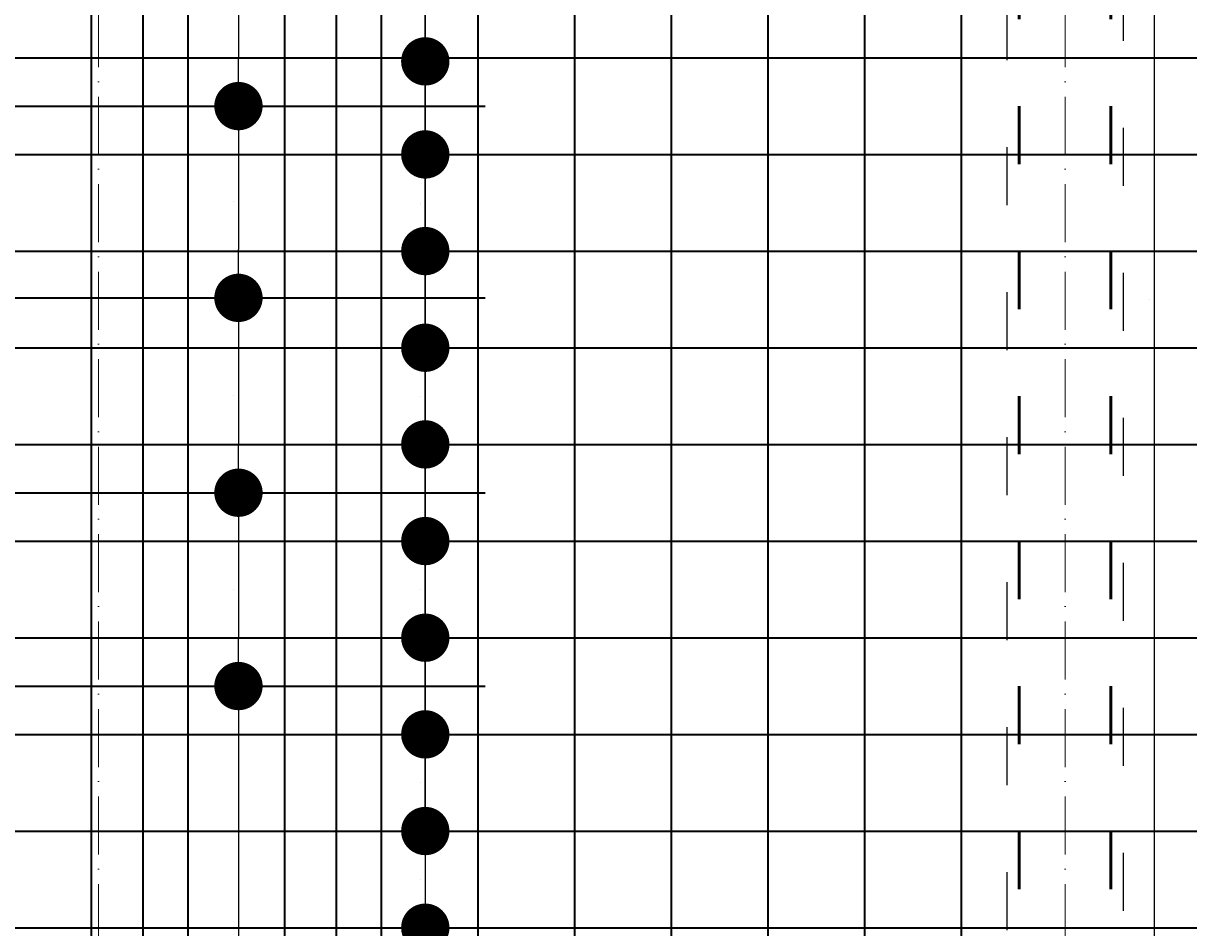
# Model space of a CAD drawing. Header units: millimetres. Extents: x 300938 to 312016, y 11971 to 20881.
# Tile 195 of 239: x 310113 to 310354, y 17082 to 17269. Entities that reach past the tile are written whole.
import ezdxf

# ---------------------------------------------------------------- set-up
doc = ezdxf.new("R2010")
doc.units = ezdxf.units.MM
doc.linetypes.add('ACAD_ISO03W100', pattern=[30, 12, -18])
doc.linetypes.add('ACAD_ISO10W100', pattern=[18, 12, -3, 0, -3])
for name, color, linetype, lineweight in [('konstrukcja wymiary', 1, 'Continuous', 13), ('osie', 5, 'ACAD_ISO10W100', 13), ('zbrojenie', 4, 'Continuous', 50), ('zbrojenie płyty', 141, 'Continuous', 35)]:
    doc.layers.add(name, color=color, linetype=linetype, lineweight=lineweight)
doc.layers.add('przerywane', color=6, linetype='ACAD_ISO03W100')
doc.styles.add('KONSTRUKCJA', font='romand.shx', dxfattribs={"oblique": 10})
doc.styles.get("Standard").update_dxf_attribs({"font": 'romand.shx', "oblique": 10})
doc.dimstyles.new('150', dxfattribs={"dimtxt": 10, "dimasz": 7, "dimexe": 1.25, "dimexo": 0.625, "dimgap": 3, "dimtad": 1, "dimdec": 0, "dimrnd": 0.5, "dimtxsty": 'KONSTRUKCJA', "dimblk": 'ARCHTICK', "dimcen": 2.5, "dimadec": 0, "dimazin": 0, "dimtfac": 1, "dimtdec": 0, "dimtix": 1, "dimtmove": 0, "dimatfit": 3, "dimfxl": 4, "dimfxlon": 1, "dimarcsym": 0})
doc.dimstyles.new('kropki', dxfattribs={"dimtxt": 0.001, "dimasz": 10, "dimexe": 1.25, "dimexo": 0.625, "dimgap": 1, "dimtad": 1, "dimtxsty": 'Standard', "dimblk": 'DOT', "dimcen": 2.5, "dimadec": 0, "dimazin": 0, "dimtfac": 1, "dimtmove": 0, "dimatfit": 3, "dimfxl": 1, "dimfxlon": 1, "dimarcsym": 0})

# ---------------------------------------------------------------- blocks, each defined once
blk = doc.blocks.new('_ArchTick')
at = {"color": 0, "linetype": 'ByBlock', "lineweight": 13, "const_width": 0.15}
blk.add_lwpolyline([(-0.5, -0.5), (0.5, 0.5)], dxfattribs=at)
blk = doc.blocks.new('*D1312')
at = {"layer": 'Defpoints', "color": 0, "transparency": 16777216}
for p in [(310572.63, 17601.22), (309884.63, 16740.22), (310572.63, 16613.22)]:
    blk.add_point(p, dxfattribs=at)
at = {"layer": 'konstrukcja wymiary', "color": 0, "lineweight": -2, "transparency": 16777216}
for p, q in [((309884.63, 17597.22), (309884.63, 17602.47)), ((310572.63, 17597.22), (310572.63, 17602.47)), ((309884.63, 17601.22), (310572.63, 17601.22))]:
    blk.add_line(p, q, dxfattribs=at)
at = {"layer": 'konstrukcja wymiary', "color": 0, "lineweight": -2, "transparency": 16777216, "xscale": 7, "yscale": 7, "zscale": 7, "rotation": 180}
blk.add_blockref('_ArchTick', (309884.63, 17601.22), dxfattribs=at)
at = {"layer": 'konstrukcja wymiary', "color": 0, "lineweight": -2, "transparency": 16777216, "xscale": 7, "yscale": 7, "zscale": 7}
blk.add_blockref('_ArchTick', (310572.63, 17601.22), dxfattribs=at)
at = {"layer": 'konstrukcja wymiary', "color": 0, "transparency": 16777216, "insert": (310228.63, 17609.22), "char_height": 10, "attachment_point": 5, "style": 'KONSTRUKCJA'}
blk.add_mtext('688', dxfattribs=at)
blk = doc.blocks.new('_Dot')
at = {"color": 0, "linetype": 'ByBlock', "lineweight": -2}
blk.add_line((-0.5, 0), (-1, 0), dxfattribs=at)
at = {"color": 0, "linetype": 'ByBlock', "const_width": 0.5}
blk.add_lwpolyline([(-0.25, 0, 1), (0.25, 0, 1)], format="xyb", close=True, dxfattribs=at)
blk = doc.blocks.new('*D1681')
at = {"layer": 'Defpoints', "color": 0, "transparency": 16777216}
for p in [(310338.13, 17361.72), (310338.13, 17061.72), (310347.08, 17061.72)]:
    blk.add_point(p, dxfattribs=at)
at = {"layer": 'konstrukcja wymiary', "color": 0, "lineweight": -2, "transparency": 16777216}
for p, q in [((310346.08, 17361.72), (310348.33, 17361.72)), ((310347.08, 17351.72), (310347.08, 17071.72)), ((310346.08, 17061.72), (310348.33, 17061.72))]:
    blk.add_line(p, q, dxfattribs=at)
at = {"layer": 'konstrukcja wymiary', "color": 0, "lineweight": -2, "transparency": 16777216, "xscale": 10, "yscale": 10, "zscale": 10}
for p, rotation in [((310347.08, 17361.72), 90), ((310347.08, 17061.72), 270)]:
    blk.add_blockref('_Dot', p, dxfattribs=dict(at, rotation=rotation))
at = {"layer": 'konstrukcja wymiary', "color": 0, "transparency": 16777216, "insert": (310346.08, 17211.72), "char_height": 0.001, "attachment_point": 5, "rotation": 90}
blk.add_mtext('300', dxfattribs=at)
blk = doc.blocks.new('*D1711')
at = {"layer": 'Defpoints', "color": 0, "transparency": 16777216}
for p in [(310258.63, 17301.72), (310196.24, 17281.72), (310207.13, 17281.72)]:
    blk.add_point(p, dxfattribs=at)
at = {"layer": 'konstrukcja wymiary', "color": 0, "lineweight": -2, "transparency": 16777216}
for p, q in [((310196.24, 17311.72), (310196.24, 17321.72)), ((310197.24, 17301.72), (310194.99, 17301.72)), ((310196.24, 17301.72), (310196.24, 17281.72)), ((310197.24, 17281.72), (310194.99, 17281.72)), ((310196.24, 17271.72), (310196.24, 17261.72))]:
    blk.add_line(p, q, dxfattribs=at)
at = {"layer": 'konstrukcja wymiary', "color": 0, "lineweight": -2, "transparency": 16777216, "xscale": 10, "yscale": 10, "zscale": 10}
for p, rotation in [((310196.24, 17301.72), 270), ((310196.24, 17281.72), 90)]:
    blk.add_blockref('_Dot', p, dxfattribs=dict(at, rotation=rotation))
at = {"layer": 'konstrukcja wymiary', "color": 0, "transparency": 16777216, "insert": (310195.24, 17291.72), "char_height": 0.001, "attachment_point": 5, "rotation": 90}
blk.add_mtext('20', dxfattribs=at)
blk = doc.blocks.new('*D1712')
at = {"layer": 'Defpoints', "color": 0, "transparency": 16777216}
for p in [(310207.13, 17281.72), (310196.24, 17260.97), (310207.13, 17260.97)]:
    blk.add_point(p, dxfattribs=at)
at = {"layer": 'konstrukcja wymiary', "color": 0, "lineweight": -2, "transparency": 16777216}
for p, q in [((310196.24, 17291.72), (310196.24, 17301.72)), ((310197.24, 17281.72), (310194.99, 17281.72)), ((310196.24, 17281.72), (310196.24, 17260.97)), ((310197.24, 17260.97), (310194.99, 17260.97)), ((310196.24, 17250.97), (310196.24, 17240.97))]:
    blk.add_line(p, q, dxfattribs=at)
at = {"layer": 'konstrukcja wymiary', "color": 0, "lineweight": -2, "transparency": 16777216, "xscale": 10, "yscale": 10, "zscale": 10}
for p, rotation in [((310196.24, 17281.72), 270), ((310196.24, 17260.97), 90)]:
    blk.add_blockref('_Dot', p, dxfattribs=dict(at, rotation=rotation))
at = {"layer": 'konstrukcja wymiary', "color": 0, "transparency": 16777216, "insert": (310195.24, 17271.35), "char_height": 0.001, "attachment_point": 5, "rotation": 90}
blk.add_mtext('20,75', dxfattribs=at)
blk = doc.blocks.new('*D1713')
at = {"layer": 'Defpoints', "color": 0, "transparency": 16777216}
for p in [(310207.13, 17260.97), (310196.24, 17241.72), (310207.13, 17241.72)]:
    blk.add_point(p, dxfattribs=at)
at = {"layer": 'konstrukcja wymiary', "color": 0, "lineweight": -2, "transparency": 16777216}
for p, q in [((310196.24, 17270.97), (310196.24, 17280.97)), ((310197.24, 17260.97), (310194.99, 17260.97)), ((310196.24, 17260.97), (310196.24, 17241.72)), ((310197.24, 17241.72), (310194.99, 17241.72)), ((310196.24, 17231.72), (310196.24, 17221.72))]:
    blk.add_line(p, q, dxfattribs=at)
at = {"layer": 'konstrukcja wymiary', "color": 0, "lineweight": -2, "transparency": 16777216, "xscale": 10, "yscale": 10, "zscale": 10}
for p, rotation in [((310196.24, 17260.97), 270), ((310196.24, 17241.72), 90)]:
    blk.add_blockref('_Dot', p, dxfattribs=dict(at, rotation=rotation))
at = {"layer": 'konstrukcja wymiary', "color": 0, "transparency": 16777216, "insert": (310195.24, 17251.35), "char_height": 0.001, "attachment_point": 5, "rotation": 90}
blk.add_mtext('19,25', dxfattribs=at)
blk = doc.blocks.new('*D1714')
at = {"layer": 'Defpoints', "color": 0, "transparency": 16777216}
for p in [(310207.13, 17241.72), (310196.24, 17221.72), (310207.13, 17221.72)]:
    blk.add_point(p, dxfattribs=at)
at = {"layer": 'konstrukcja wymiary', "color": 0, "lineweight": -2, "transparency": 16777216}
for p, q in [((310196.24, 17251.72), (310196.24, 17261.72)), ((310197.24, 17241.72), (310194.99, 17241.72)), ((310196.24, 17241.72), (310196.24, 17221.72)), ((310197.24, 17221.72), (310194.99, 17221.72)), ((310196.24, 17211.72), (310196.24, 17201.72))]:
    blk.add_line(p, q, dxfattribs=at)
at = {"layer": 'konstrukcja wymiary', "color": 0, "lineweight": -2, "transparency": 16777216, "xscale": 10, "yscale": 10, "zscale": 10}
for p, rotation in [((310196.24, 17241.72), 270), ((310196.24, 17221.72), 90)]:
    blk.add_blockref('_Dot', p, dxfattribs=dict(at, rotation=rotation))
at = {"layer": 'konstrukcja wymiary', "color": 0, "transparency": 16777216, "insert": (310195.24, 17231.72), "char_height": 0.001, "attachment_point": 5, "rotation": 90}
blk.add_mtext('20', dxfattribs=at)
blk = doc.blocks.new('*D1715')
at = {"layer": 'Defpoints', "color": 0, "transparency": 16777216}
for p in [(310196.24, 17260.97), (310207.13, 17260.97), (310207.13, 17221.72)]:
    blk.add_point(p, dxfattribs=at)
at = {"layer": 'konstrukcja wymiary', "color": 0, "lineweight": -2, "transparency": 16777216}
for p, q in [((310197.24, 17260.97), (310194.99, 17260.97)), ((310196.24, 17231.72), (310196.24, 17250.97)), ((310197.24, 17221.72), (310194.99, 17221.72))]:
    blk.add_line(p, q, dxfattribs=at)
at = {"layer": 'konstrukcja wymiary', "color": 0, "lineweight": -2, "transparency": 16777216, "xscale": 10, "yscale": 10, "zscale": 10}
for p, rotation in [((310196.24, 17260.97), 90), ((310196.24, 17221.72), 270)]:
    blk.add_blockref('_Dot', p, dxfattribs=dict(at, rotation=rotation))
at = {"layer": 'konstrukcja wymiary', "color": 0, "transparency": 16777216, "insert": (310195.24, 17241.35), "char_height": 0.001, "attachment_point": 5, "rotation": 90}
blk.add_mtext('39,25', dxfattribs=at)
blk = doc.blocks.new('*D1716')
at = {"layer": 'Defpoints', "color": 0, "transparency": 16777216}
for p in [(310207.13, 17260.97), (310196.24, 17201.72), (310207.13, 17201.72)]:
    blk.add_point(p, dxfattribs=at)
at = {"layer": 'konstrukcja wymiary', "color": 0, "lineweight": -2, "transparency": 16777216}
for p, q in [((310197.24, 17260.97), (310194.99, 17260.97)), ((310196.24, 17250.97), (310196.24, 17211.72)), ((310197.24, 17201.72), (310194.99, 17201.72))]:
    blk.add_line(p, q, dxfattribs=at)
at = {"layer": 'konstrukcja wymiary', "color": 0, "lineweight": -2, "transparency": 16777216, "xscale": 10, "yscale": 10, "zscale": 10}
for p, rotation in [((310196.24, 17260.97), 90), ((310196.24, 17201.72), 270)]:
    blk.add_blockref('_Dot', p, dxfattribs=dict(at, rotation=rotation))
at = {"layer": 'konstrukcja wymiary', "color": 0, "transparency": 16777216, "insert": (310195.24, 17231.35), "char_height": 0.001, "attachment_point": 5, "rotation": 90}
blk.add_mtext('59,25', dxfattribs=at)
blk = doc.blocks.new('*D1717')
at = {"layer": 'Defpoints', "color": 0, "transparency": 16777216}
for p in [(310207.13, 17201.72), (310196.24, 17181.72), (310207.13, 17181.72)]:
    blk.add_point(p, dxfattribs=at)
at = {"layer": 'konstrukcja wymiary', "color": 0, "lineweight": -2, "transparency": 16777216}
for p, q in [((310196.24, 17211.72), (310196.24, 17221.72)), ((310197.24, 17201.72), (310194.99, 17201.72)), ((310196.24, 17201.72), (310196.24, 17181.72)), ((310197.24, 17181.72), (310194.99, 17181.72)), ((310196.24, 17171.72), (310196.24, 17161.72))]:
    blk.add_line(p, q, dxfattribs=at)
at = {"layer": 'konstrukcja wymiary', "color": 0, "lineweight": -2, "transparency": 16777216, "xscale": 10, "yscale": 10, "zscale": 10}
for p, rotation in [((310196.24, 17201.72), 270), ((310196.24, 17181.72), 90)]:
    blk.add_blockref('_Dot', p, dxfattribs=dict(at, rotation=rotation))
at = {"layer": 'konstrukcja wymiary', "color": 0, "transparency": 16777216, "insert": (310195.24, 17191.72), "char_height": 0.001, "attachment_point": 5, "rotation": 90}
blk.add_mtext('20', dxfattribs=at)
blk = doc.blocks.new('*D1718')
at = {"layer": 'Defpoints', "color": 0, "transparency": 16777216}
for p in [(310207.13, 17181.72), (310196.24, 17161.72), (310207.13, 17161.72)]:
    blk.add_point(p, dxfattribs=at)
at = {"layer": 'konstrukcja wymiary', "color": 0, "lineweight": -2, "transparency": 16777216}
for p, q in [((310196.24, 17191.72), (310196.24, 17201.72)), ((310197.24, 17181.72), (310194.99, 17181.72)), ((310196.24, 17181.72), (310196.24, 17161.72)), ((310197.24, 17161.72), (310194.99, 17161.72)), ((310196.24, 17151.72), (310196.24, 17141.72))]:
    blk.add_line(p, q, dxfattribs=at)
at = {"layer": 'konstrukcja wymiary', "color": 0, "lineweight": -2, "transparency": 16777216, "xscale": 10, "yscale": 10, "zscale": 10}
for p, rotation in [((310196.24, 17181.72), 270), ((310196.24, 17161.72), 90)]:
    blk.add_blockref('_Dot', p, dxfattribs=dict(at, rotation=rotation))
at = {"layer": 'konstrukcja wymiary', "color": 0, "transparency": 16777216, "insert": (310195.24, 17171.72), "char_height": 0.001, "attachment_point": 5, "rotation": 90}
blk.add_mtext('20', dxfattribs=at)
blk = doc.blocks.new('*D1719')
at = {"layer": 'Defpoints', "color": 0, "transparency": 16777216}
for p in [(310207.13, 17161.72), (310196.24, 17141.72), (310207.13, 17141.72)]:
    blk.add_point(p, dxfattribs=at)
at = {"layer": 'konstrukcja wymiary', "color": 0, "lineweight": -2, "transparency": 16777216}
for p, q in [((310196.24, 17171.72), (310196.24, 17181.72)), ((310197.24, 17161.72), (310194.99, 17161.72)), ((310196.24, 17161.72), (310196.24, 17141.72)), ((310197.24, 17141.72), (310194.99, 17141.72)), ((310196.24, 17131.72), (310196.24, 17121.72))]:
    blk.add_line(p, q, dxfattribs=at)
at = {"layer": 'konstrukcja wymiary', "color": 0, "lineweight": -2, "transparency": 16777216, "xscale": 10, "yscale": 10, "zscale": 10}
for p, rotation in [((310196.24, 17161.72), 270), ((310196.24, 17141.72), 90)]:
    blk.add_blockref('_Dot', p, dxfattribs=dict(at, rotation=rotation))
at = {"layer": 'konstrukcja wymiary', "color": 0, "transparency": 16777216, "insert": (310195.24, 17151.72), "char_height": 0.001, "attachment_point": 5, "rotation": 90}
blk.add_mtext('20', dxfattribs=at)
blk = doc.blocks.new('*D1720')
at = {"layer": 'Defpoints', "color": 0, "transparency": 16777216}
for p in [(310207.13, 17141.72), (310196.24, 17121.72), (310207.13, 17121.72)]:
    blk.add_point(p, dxfattribs=at)
at = {"layer": 'konstrukcja wymiary', "color": 0, "lineweight": -2, "transparency": 16777216}
for p, q in [((310196.24, 17151.72), (310196.24, 17161.72)), ((310197.24, 17141.72), (310194.99, 17141.72)), ((310196.24, 17141.72), (310196.24, 17121.72)), ((310197.24, 17121.72), (310194.99, 17121.72)), ((310196.24, 17111.72), (310196.24, 17101.72))]:
    blk.add_line(p, q, dxfattribs=at)
at = {"layer": 'konstrukcja wymiary', "color": 0, "lineweight": -2, "transparency": 16777216, "xscale": 10, "yscale": 10, "zscale": 10}
for p, rotation in [((310196.24, 17141.72), 270), ((310196.24, 17121.72), 90)]:
    blk.add_blockref('_Dot', p, dxfattribs=dict(at, rotation=rotation))
at = {"layer": 'konstrukcja wymiary', "color": 0, "transparency": 16777216, "insert": (310195.24, 17131.72), "char_height": 0.001, "attachment_point": 5, "rotation": 90}
blk.add_mtext('20', dxfattribs=at)
blk = doc.blocks.new('*D1721')
at = {"layer": 'Defpoints', "color": 0, "transparency": 16777216}
for p in [(310207.13, 17121.72), (310196.24, 17101.72), (310207.13, 17101.72)]:
    blk.add_point(p, dxfattribs=at)
at = {"layer": 'konstrukcja wymiary', "color": 0, "lineweight": -2, "transparency": 16777216}
for p, q in [((310196.24, 17131.72), (310196.24, 17141.72)), ((310197.24, 17121.72), (310194.99, 17121.72)), ((310196.24, 17121.72), (310196.24, 17101.72)), ((310197.24, 17101.72), (310194.99, 17101.72)), ((310196.24, 17091.72), (310196.24, 17081.72))]:
    blk.add_line(p, q, dxfattribs=at)
at = {"layer": 'konstrukcja wymiary', "color": 0, "lineweight": -2, "transparency": 16777216, "xscale": 10, "yscale": 10, "zscale": 10}
for p, rotation in [((310196.24, 17121.72), 270), ((310196.24, 17101.72), 90)]:
    blk.add_blockref('_Dot', p, dxfattribs=dict(at, rotation=rotation))
at = {"layer": 'konstrukcja wymiary', "color": 0, "transparency": 16777216, "insert": (310195.24, 17111.72), "char_height": 0.001, "attachment_point": 5, "rotation": 90}
blk.add_mtext('20', dxfattribs=at)
blk = doc.blocks.new('*D1722')
at = {"layer": 'Defpoints', "color": 0, "transparency": 16777216}
for p in [(310207.13, 17101.72), (310196.24, 17081.72), (310207.13, 17081.72)]:
    blk.add_point(p, dxfattribs=at)
at = {"layer": 'konstrukcja wymiary', "color": 0, "lineweight": -2, "transparency": 16777216}
for p, q in [((310196.24, 17111.72), (310196.24, 17121.72)), ((310197.24, 17101.72), (310194.99, 17101.72)), ((310196.24, 17101.72), (310196.24, 17081.72)), ((310197.24, 17081.72), (310194.99, 17081.72)), ((310196.24, 17071.72), (310196.24, 17061.72))]:
    blk.add_line(p, q, dxfattribs=at)
at = {"layer": 'konstrukcja wymiary', "color": 0, "lineweight": -2, "transparency": 16777216, "xscale": 10, "yscale": 10, "zscale": 10}
for p, rotation in [((310196.24, 17101.72), 270), ((310196.24, 17081.72), 90)]:
    blk.add_blockref('_Dot', p, dxfattribs=dict(at, rotation=rotation))
at = {"layer": 'konstrukcja wymiary', "color": 0, "transparency": 16777216, "insert": (310195.24, 17091.72), "char_height": 0.001, "attachment_point": 5, "rotation": 90}
blk.add_mtext('20', dxfattribs=at)
blk = doc.blocks.new('*D1723')
at = {"layer": 'Defpoints', "color": 0, "transparency": 16777216}
for p in [(310147.13, 17291.72), (310147.13, 17251.72), (310157.58, 17251.72)]:
    blk.add_point(p, dxfattribs=at)
at = {"layer": 'konstrukcja wymiary', "color": 0, "lineweight": -2, "transparency": 16777216}
for p, q in [((310156.58, 17291.72), (310158.83, 17291.72)), ((310157.58, 17281.72), (310157.58, 17261.72)), ((310156.58, 17251.72), (310158.83, 17251.72))]:
    blk.add_line(p, q, dxfattribs=at)
at = {"layer": 'konstrukcja wymiary', "color": 0, "lineweight": -2, "transparency": 16777216, "xscale": 10, "yscale": 10, "zscale": 10}
for p, rotation in [((310157.58, 17291.72), 90), ((310157.58, 17251.72), 270)]:
    blk.add_blockref('_Dot', p, dxfattribs=dict(at, rotation=rotation))
at = {"layer": 'konstrukcja wymiary', "color": 0, "transparency": 16777216, "insert": (310156.58, 17271.72), "char_height": 0.001, "attachment_point": 5, "rotation": 90}
blk.add_mtext('40', dxfattribs=at)
blk = doc.blocks.new('*D1724')
at = {"layer": 'Defpoints', "color": 0, "transparency": 16777216}
for p in [(310147.13, 17251.72), (310147.13, 17212.04), (310157.58, 17212.04)]:
    blk.add_point(p, dxfattribs=at)
at = {"layer": 'konstrukcja wymiary', "color": 0, "lineweight": -2, "transparency": 16777216}
for p, q in [((310156.58, 17251.72), (310158.83, 17251.72)), ((310157.58, 17241.72), (310157.58, 17222.04)), ((310156.58, 17212.04), (310158.83, 17212.04))]:
    blk.add_line(p, q, dxfattribs=at)
at = {"layer": 'konstrukcja wymiary', "color": 0, "lineweight": -2, "transparency": 16777216, "xscale": 10, "yscale": 10, "zscale": 10}
for p, rotation in [((310157.58, 17251.72), 90), ((310157.58, 17212.04), 270)]:
    blk.add_blockref('_Dot', p, dxfattribs=dict(at, rotation=rotation))
at = {"layer": 'konstrukcja wymiary', "color": 0, "transparency": 16777216, "insert": (310156.58, 17231.88), "char_height": 0.001, "attachment_point": 5, "rotation": 90}
blk.add_mtext('39,69', dxfattribs=at)
blk = doc.blocks.new('*D1725')
at = {"layer": 'Defpoints', "color": 0, "transparency": 16777216}
for p in [(310147.13, 17212.04), (310147.13, 17171.72), (310157.58, 17171.72)]:
    blk.add_point(p, dxfattribs=at)
at = {"layer": 'konstrukcja wymiary', "color": 0, "lineweight": -2, "transparency": 16777216}
for p, q in [((310156.58, 17212.04), (310158.83, 17212.04)), ((310157.58, 17202.04), (310157.58, 17181.72)), ((310156.58, 17171.72), (310158.83, 17171.72))]:
    blk.add_line(p, q, dxfattribs=at)
at = {"layer": 'konstrukcja wymiary', "color": 0, "lineweight": -2, "transparency": 16777216, "xscale": 10, "yscale": 10, "zscale": 10}
for p, rotation in [((310157.58, 17212.04), 90), ((310157.58, 17171.72), 270)]:
    blk.add_blockref('_Dot', p, dxfattribs=dict(at, rotation=rotation))
at = {"layer": 'konstrukcja wymiary', "color": 0, "transparency": 16777216, "insert": (310156.58, 17191.88), "char_height": 0.001, "attachment_point": 5, "rotation": 90}
blk.add_mtext('40,31', dxfattribs=at)
blk = doc.blocks.new('*D1726')
at = {"layer": 'Defpoints', "color": 0, "transparency": 16777216}
for p in [(310147.13, 17171.72), (310147.13, 17131.72), (310157.58, 17131.72)]:
    blk.add_point(p, dxfattribs=at)
at = {"layer": 'konstrukcja wymiary', "color": 0, "lineweight": -2, "transparency": 16777216}
for p, q in [((310156.58, 17171.72), (310158.83, 17171.72)), ((310157.58, 17161.72), (310157.58, 17141.72)), ((310156.58, 17131.72), (310158.83, 17131.72))]:
    blk.add_line(p, q, dxfattribs=at)
at = {"layer": 'konstrukcja wymiary', "color": 0, "lineweight": -2, "transparency": 16777216, "xscale": 10, "yscale": 10, "zscale": 10}
for p, rotation in [((310157.58, 17171.72), 90), ((310157.58, 17131.72), 270)]:
    blk.add_blockref('_Dot', p, dxfattribs=dict(at, rotation=rotation))
at = {"layer": 'konstrukcja wymiary', "color": 0, "transparency": 16777216, "insert": (310156.58, 17151.72), "char_height": 0.001, "attachment_point": 5, "rotation": 90}
blk.add_mtext('40', dxfattribs=at)
blk = doc.blocks.new('*D1727')
at = {"layer": 'Defpoints', "color": 0, "transparency": 16777216}
for p in [(310147.13, 17131.72), (310149.13, 16871.72), (310157.58, 16871.72)]:
    blk.add_point(p, dxfattribs=at)
at = {"layer": 'konstrukcja wymiary', "color": 0, "lineweight": -2, "transparency": 16777216}
for p, q in [((310156.58, 17131.72), (310158.83, 17131.72)), ((310157.58, 17121.72), (310157.58, 16881.72)), ((310156.58, 16871.72), (310158.83, 16871.72))]:
    blk.add_line(p, q, dxfattribs=at)
at = {"layer": 'konstrukcja wymiary', "color": 0, "lineweight": -2, "transparency": 16777216, "xscale": 10, "yscale": 10, "zscale": 10}
for p, rotation in [((310157.58, 17131.72), 90), ((310157.58, 16871.72), 270)]:
    blk.add_blockref('_Dot', p, dxfattribs=dict(at, rotation=rotation))
at = {"layer": 'konstrukcja wymiary', "color": 0, "transparency": 16777216, "insert": (310156.58, 17001.72), "char_height": 0.001, "attachment_point": 5, "rotation": 90}
blk.add_mtext('260', dxfattribs=at)

msp = doc.modelspace()

# ---------------------------------------------------------------- linework, layer by layer
at = {"layer": 'osie'}
for p, q in [((310128.631, 17706.148), (310128.631, 16196.332)), ((310328.631, 17706.148), (310328.631, 16196.332))]:
    msp.add_line(p, q, dxfattribs=at)
at = {"layer": 'przerywane'}
for p, q in [((310316.631, 16931.224), (310316.631, 17487.224)), ((310340.631, 17487.224), (310340.631, 16931.224))]:
    msp.add_line(p, q, dxfattribs=at)
at = {"layer": 'zbrojenie', "linetype": 'ACAD_ISO03W100'}
for p, q in [((310319.131, 16909.724), (310319.131, 17508.724)), ((310338.131, 16909.724), (310338.131, 17508.724))]:
    msp.add_line(p, q, dxfattribs=at)
at = {"layer": 'zbrojenie płyty'}
for p, q in [((310127.131, 17508.724), (310127.131, 17009.224)), ((310147.131, 17508.724), (310147.131, 17009.224)), ((310167.131, 17508.724), (310167.131, 17009.224)), ((310187.131, 17508.724), (310187.131, 17009.224)), ((310207.131, 17508.724), (310207.131, 17009.224)), ((310227.131, 17508.724), (310227.131, 17009.224)), ((310247.131, 17508.724), (310247.131, 17009.224)), ((310267.131, 17508.724), (310267.131, 17009.224)), ((310287.131, 17508.724), (310287.131, 16769.224)), ((310307.131, 17508.724), (310307.131, 16769.224)), ((310137.76, 17362.036), (310137.76, 17062.036)), ((310177.833, 17362.036), (310177.833, 17062.036)), ((309878.631, 17261.724), (310478.631, 17261.724)), ((309908.631, 17251.724), (310208.631, 17251.724)), ((309878.631, 17241.724), (310478.631, 17241.724)), ((310019.014, 17221.724), (310478.631, 17221.724)), ((309908.84, 17212.036), (310208.631, 17212.036)), ((309878.631, 17201.724), (310478.631, 17201.724)), ((309878.631, 17181.724), (310478.631, 17181.724)), ((309908.631, 17171.724), (310208.631, 17171.724)), ((309878.631, 17161.724), (310478.631, 17161.724)), ((309878.631, 17141.724), (310478.631, 17141.724)), ((309908.631, 17131.724), (310208.631, 17131.724)), ((309878.631, 17121.724), (310478.631, 17121.724)), ((309878.631, 17101.724), (310478.631, 17101.724)), ((309878.631, 17081.724), (310478.631, 17081.724))]:
    msp.add_line(p, q, dxfattribs=at)

# ---------------------------------------------------------------- dimensions: what is measured, and where the dimension line sits
at = {"layer": 'konstrukcja wymiary'}
dim = msp.add_linear_dim(base=(310572.631, 17601.224), p1=(309884.631, 16740.224), p2=(310572.631, 16613.224), dimstyle='150', override={"dimtmove": 1}, dxfattribs=at)
dim.commit()
dim.dimension.update_dxf_attribs({"geometry": '*D1312', "text_midpoint": (310228.631, 17609.224)})
for base, p1, p2, picture, middle in [((310347.076, 17061.724), (310338.131, 17361.724), (310338.131, 17061.724), '*D1681', (310346.076, 17211.724)), ((310196.237, 17281.724), (310258.631, 17301.724), (310207.131, 17281.724), '*D1711', (310195.236, 17291.724)), ((310196.237, 17260.974), (310207.131, 17281.724), (310207.131, 17260.974), '*D1712', (310195.236, 17271.349)), ((310196.237, 17241.724), (310207.131, 17260.974), (310207.131, 17241.724), '*D1713', (310195.236, 17251.349)), ((310196.237, 17260.974), (310207.131, 17221.724), (310207.131, 17260.974), '*D1715', (310195.236, 17241.349)), ((310196.237, 17201.724), (310207.131, 17260.974), (310207.131, 17201.724), '*D1716', (310195.236, 17231.349)), ((310196.237, 17221.724), (310207.131, 17241.724), (310207.131, 17221.724), '*D1714', (310195.236, 17231.724)), ((310157.578, 17212.036), (310147.131, 17251.724), (310147.131, 17212.036), '*D1724', (310156.578, 17231.88)), ((310196.237, 17181.724), (310207.131, 17201.724), (310207.131, 17181.724), '*D1717', (310195.236, 17191.724)), ((310157.578, 17171.724), (310147.131, 17212.036), (310147.131, 17171.724), '*D1725', (310156.578, 17191.88)), ((310196.237, 17161.724), (310207.131, 17181.724), (310207.131, 17161.724), '*D1718', (310195.236, 17171.724)), ((310196.237, 17141.724), (310207.131, 17161.724), (310207.131, 17141.724), '*D1719', (310195.236, 17151.724)), ((310157.578, 17131.724), (310147.131, 17171.724), (310147.131, 17131.724), '*D1726', (310156.578, 17151.724)), ((310196.237, 17121.724), (310207.131, 17141.724), (310207.131, 17121.724), '*D1720', (310195.236, 17131.724)), ((310196.237, 17101.724), (310207.131, 17121.724), (310207.131, 17101.724), '*D1721', (310195.236, 17111.724)), ((310157.578, 16871.724), (310147.131, 17131.724), (310149.131, 16871.724), '*D1727', (310156.578, 17001.724)), ((310196.237, 17081.724), (310207.131, 17101.724), (310207.131, 17081.724), '*D1722', (310195.236, 17091.724))]:
    dim = msp.add_linear_dim(base=base, p1=p1, p2=p2, angle=90, dimstyle='kropki', override={"dimtmove": 1}, dxfattribs=at)
    dim.commit()
    dim.dimension.update_dxf_attribs({"geometry": picture, "text_midpoint": middle})
dim = msp.add_linear_dim(base=(310157.578, 17251.724), p1=(310147.131, 17291.724), p2=(310147.131, 17251.724), angle=90, dimstyle='kropki', dxfattribs=at)
dim.commit()
dim.dimension.update_dxf_attribs({"geometry": '*D1723', "text_midpoint": (310156.578, 17271.724)})

doc.saveas('drawing.dxf')
